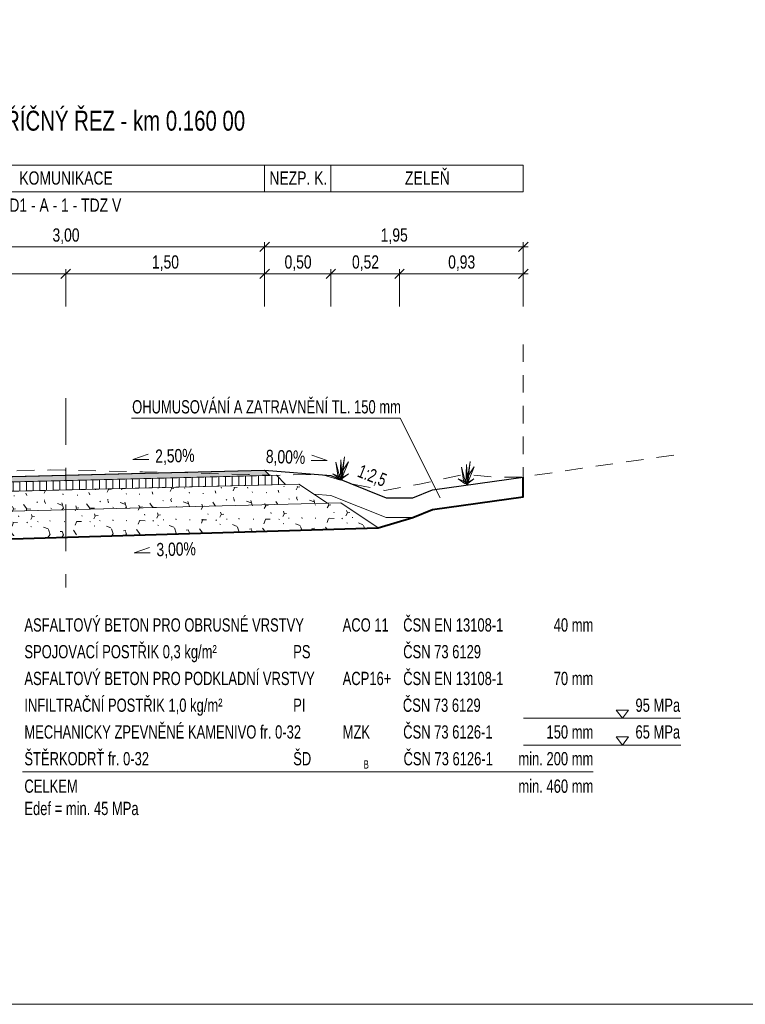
# Model space of a CAD drawing. Header units: metres. Extents: x -425196.4 to -425164.9, y -1102321.1 to -1102306.2.
# Tile 153 of 256: x -425191.5 to -425186, y -1102321.1 to -1102313.7. Entities that reach past the tile are written whole.
import ezdxf
from ezdxf.enums import TextEntityAlignment as Align

# ---------------------------------------------------------------- set-up
doc = ezdxf.new("R2010")
doc.units = ezdxf.units.M
doc.header["$LTSCALE"] = 0.5
doc.header["$MEASUREMENT"] = 0
doc.linetypes.add('DGN Style 2', pattern=[0.877525, 0.526515, -0.35101])
doc.linetypes.add('DGN Style 4', pattern=[1.404918, 0.70202, -0.35101, 0.000877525, -0.35101])
doc.layers.get('0').update_dxf_attribs({"lineweight": 13})
for name, color, linetype, lineweight in [('16', 7, 'Continuous', 0), ('KÓTY', 7, 'Continuous', 13), ('NÁVRH', 7, 'Continuous', 13), ('PR_NAVRH', 7, 'Continuous', 13), ('RAMECEK', 7, 'Continuous', 0), ('TEREN', 30, 'DGN Style 2', 13), ('Vrstva 1', 7, 'Continuous', 0), ('VZOROVY_KOTY', 7, 'Continuous', 13), ('VZOROVY_NAVRH', 7, 'Continuous', 13), ('ŠRAFY', 7, 'Continuous', 0)]:
    doc.layers.add(name, color=color, linetype=linetype, lineweight=lineweight)
doc.styles.add('Style-Arial', font='arial.ttf')

msp = doc.modelspace()

# ---------------------------------------------------------------- hatches: boundary and pattern name
at = {"layer": 'ŠRAFY'}
msp.add_hatch(color=9, dxfattribs=at).paths.add_polyline_path([(-425192.6877, -1102317.1641), (-425192.6467, -1102317.1231), (-425191.1467, -1102317.0856), (-425189.6467, -1102317.0481), (-425189.6077, -1102317.0871)])
h = msp.add_hatch(dxfattribs=at)
h.set_pattern_fill('HATCH', color=256, scale=0.01, style=0, pattern_type=2)
h.set_pattern_definition([(90, (-425190.84184, -1102317.17771), (-0.05, 3e-18), [])])
h.paths.add_polyline_path([(-425189.4894, -1102317.1542), (-425189.5577, -1102317.0859), (-425189.6077, -1102317.0871), (-425192.6877, -1102317.1641), (-425192.7377, -1102317.1654), (-425192.8095, -1102317.2372)])
h = msp.add_hatch(dxfattribs=at)
h.set_pattern_fill('CONCRT', color=256, scale=0.1, style=0, pattern_type=2)
h.set_pattern_definition([(110.009, (-425191.3, -1102317.1), (0.22868153, -0.7099382), [0.019702, -4.00774]), (7.8208, (-425191.3, -1102317.1), (-2.1417566, -0.2645224), [0.017979, -3.82602]), (243.007, (-425191.3, -1102317.1), (-0.2466043, -0.7159107), [0.023703, -1.04978]), (126.666, (-425191.2, -1102317.1), (1.167306, -1.648553), [0.040993, -2.30676]), (357.9914, (-425191.2, -1102317.1), (-4.51220222, 0.18089177), [0.036324, -4.95423]), (248.906, (-425191.2, -1102317.1), (-1.2270286, -3.1042773), [0.03304, -4.06152]), (107.854, (-425191.4, -1102317.1), (-0.005978, -0.475283), [0.040994, -0.704866]), (339.5015, (-425191.445523, -1102317.064114), (-0.70993805, 0.2286812), [0.036993, -3.24524]), (230.066, (-425191.4, -1102317.1), (-0.24062935, -0.2406281), [0.033454, -3.72453]), (348.127, (-425191.3, -1102317), (-3.08038084, 0.67409654), [0.005124, -4.35373]), (111.275, (-425191.3, -1102316.9), (0.6920061, -1.6545365), [0.006997, -2.5304]), (111.275, (-425191.2, -1102317.2), (0.6920061, -1.6545365), [0.006997, -2.5304]), (111.275, (-425191.3, -1102317.2), (0.6920061, -1.6545365), [0.006997, -2.5304]), (321.5002, (-425191.12408, -1102317.04756), (0.23465486, -0.2346548), [0.006431, -2.99956]), (111.275, (-425191.4, -1102317), (0.6920061, -1.6545365), [0.006997, -2.5304]), (111.275, (-425191.4, -1102317.2), (0.6920061, -1.6545365), [0.006997, -2.5304]), (110.009, (-425191.3, -1102317.3), (0.22868153, -0.7099382), [0.019702, -4.00774]), (7.8208, (-425191.3, -1102317.2), (-2.1417566, -0.2645224), [0.017979, -3.82602]), (243.007, (-425191.3, -1102317.2), (-0.2466043, -0.7159107), [0.023703, -1.04978]), (110.009, (-425191.2, -1102317), (0.22868153, -0.7099382), [0.019702, -4.00774]), (7.8208, (-425191.2, -1102316.9), (-2.1417566, -0.2645224), [0.017979, -3.82602]), (243.007, (-425191.2, -1102316.9), (-0.2466043, -0.7159107), [0.023703, -1.04978]), (348.127, (-425191.5, -1102317.1), (-3.08038084, 0.67409654), [0.005124, -4.35373]), (348.127, (-425191.3, -1102316.8), (-3.08038084, 0.67409654), [0.005124, -4.35373])])
h.paths.add_polyline_path([(-425189.3894, -1102317.1517), (-425189.4894, -1102317.1542), (-425192.8095, -1102317.2372), (-425192.9095, -1102317.2397), (-425193.0024, -1102317.3015), (-425193.1433, -1102317.3955), (-425189.1725, -1102317.2962), (-425189.2752, -1102317.2278)])
h = msp.add_hatch(dxfattribs=at)
h.set_pattern_fill('CONCRT', color=256, scale=0.1, style=0, pattern_type=2)
h.set_pattern_definition([(110.009, (-425191.4, -1102317.3), (0.22868153, -0.70993822), [0.019702, -4.00774]), (7.8208, (-425191.424555, -1102317.27724), (-2.14176135, -0.264523), [0.017979, -3.826016]), (243.007, (-425191.4, -1102317.3), (-0.2466043, -0.7159107), [0.023703, -1.04978]), (126.666, (-425191.3, -1102317.3), (1.167306, -1.648553), [0.040993, -2.30676]), (357.9914, (-425191.3, -1102317.2), (-4.51220222, 0.18089177), [0.036324, -4.95423]), (248.906, (-425191.3, -1102317.2), (-1.2270286, -3.1042773), [0.033041, -4.06152]), (107.854, (-425191.5, -1102317.3), (-0.005978, -0.475283), [0.040994, -0.704866]), (339.5015, (-425191.550783, -1102317.24202), (-0.70993805, 0.2286812), [0.036993, -3.24524]), (230.066, (-425191.5, -1102317.3), (-0.24062935, -0.2406281), [0.033454, -3.72453]), (348.127, (-425191.4, -1102317.2), (-3.08038084, 0.67409654), [0.005124, -4.35373]), (111.275, (-425191.4, -1102317.1), (0.6920061, -1.6545365), [0.006997, -2.5304]), (111.275, (-425191.3, -1102317.3), (0.6920061, -1.6545365), [0.006997, -2.5304]), (111.275, (-425191.4, -1102317.3), (0.6920061, -1.6545365), [0.006997, -2.5304]), (321.5002, (-425191.2, -1102317.2), (0.23465497, -0.2346551), [0.006431, -2.99956]), (111.275, (-425191.5, -1102317.2), (0.6920061, -1.6545365), [0.006997, -2.5304]), (111.275, (-425191.5, -1102317.4), (0.6920061, -1.6545365), [0.006997, -2.5304]), (110.009, (-425191.4, -1102317.4), (0.22868153, -0.70993822), [0.019702, -4.00774]), (7.8208, (-425191.4, -1102317.4), (-2.1417566, -0.26452238), [0.017979, -3.82602]), (243.007, (-425191.4, -1102317.4), (-0.2466043, -0.7159107), [0.023703, -1.04978]), (110.009, (-425191.3, -1102317.1), (0.22868153, -0.70993822), [0.019702, -4.00774]), (7.8208, (-425191.3, -1102317.1), (-2.1417566, -0.26452238), [0.017979, -3.82602]), (243.007, (-425191.3, -1102317.1), (-0.2466043, -0.7159107), [0.023703, -1.04978]), (348.127, (-425191.6, -1102317.2), (-3.08038084, 0.67409654), [0.005124, -4.35373]), (348.127, (-425191.4, -1102317), (-3.08038084, 0.67409654), [0.005124, -4.35373])])
h.paths.add_polyline_path([(-425193.1433, -1102317.3955), (-425193.2433, -1102317.398), (-425193.5857, -1102317.6263), (-425188.7896, -1102317.4824), (-425189.0725, -1102317.2937), (-425189.1725, -1102317.2962)])

# ---------------------------------------------------------------- linework, layer by layer
at = {"color": 1, "lineweight": 13, "flags": 128}
msp.add_lwpolyline([(-425194.1652, -1102317.1957), (-425194.1467, -1102317.2031), (-425193.9967, -1102317.2631), (-425193.7967, -1102317.2631), (-425193.6467, -1102317.2031), (-425192.6467, -1102317.1231), (-425191.1467, -1102317.0856), (-425189.6467, -1102317.0481), (-425189.1467, -1102317.0881), (-425189.016, -1102317.1404)], dxfattribs=at)
at = {"layer": '16', "color": 7, "linetype": 'DGN Style 4', "lineweight": 13}
msp.add_line((-425191.1467, -1102316.5039), (-425191.1467, -1102318.0223), dxfattribs=at)
at = {"layer": 'KÓTY'}
for p, q in [((-425194.5109, -1102314.7471), (-425187.6962, -1102314.7471)), ((-425194.5109, -1102314.9471), (-425187.6962, -1102314.9471)), ((-425189.6826, -1102315.3987), (-425189.6108, -1102315.3288)), ((-425189.6467, -1102315.3288), (-425189.6467, -1102315.8122)), ((-425187.7321, -1102315.3987), (-425187.6603, -1102315.3288)), ((-425187.6962, -1102315.3288), (-425187.6962, -1102315.8122)), ((-425194.5468, -1102315.3637), (-425187.6603, -1102315.3637)), ((-425194.5468, -1102315.5672), (-425187.6603, -1102315.5672)), ((-425191.1826, -1102315.6021), (-425191.1108, -1102315.5322)), ((-425191.1467, -1102315.5322), (-425191.1467, -1102315.8122)), ((-425189.6826, -1102315.6021), (-425189.6108, -1102315.5322)), ((-425189.1826, -1102315.6021), (-425189.1108, -1102315.5322)), ((-425189.1467, -1102315.5322), (-425189.1467, -1102315.8122)), ((-425188.6657, -1102315.6021), (-425188.5939, -1102315.5322)), ((-425188.6298, -1102315.5322), (-425188.6298, -1102315.8122)), ((-425187.7321, -1102315.6021), (-425187.6603, -1102315.5322)), ((-425187.6962, -1102315.5322), (-425187.6962, -1102315.8122))]:
    msp.add_line(p, q, dxfattribs=at)
at = {"layer": 'NÁVRH'}
for p, q in [((-425186.9965, -1102318.8567), (-425186.9013, -1102318.8567)), ((-425186.9489, -1102318.918), (-425186.9965, -1102318.8567)), ((-425186.9013, -1102318.8567), (-425186.9489, -1102318.918)), ((-425187.6949, -1102318.918), (-425186.5067, -1102318.918)), ((-425186.9965, -1102319.0584), (-425186.9013, -1102319.0584)), ((-425186.9489, -1102319.1198), (-425186.9965, -1102319.0584)), ((-425186.9013, -1102319.0584), (-425186.9489, -1102319.1198)), ((-425187.6949, -1102319.1198), (-425186.5067, -1102319.1198))]:
    msp.add_line(p, q, dxfattribs=at)
at = {"layer": 'NÁVRH', "ltscale": 0.5, "flags": 128}
for points in [[(-425189.0612, -1102317.1217), (-425189.0713, -1102316.9686), (-425189.0761, -1102317.1106), (-425189.1094, -1102316.9874), (-425189.0911, -1102317.1025), (-425189.0144, -1102316.9839), (-425189.0611, -1102317.1027), (-425189.0442, -1102316.9458), (-425189.0721, -1102317.1176), (-425189.0149, -1102317.0759), (-425189.0801, -1102317.1136), (-425189.1329, -1102317.0753), (-425189.083, -1102317.0946)], [(-425188.1141, -1102317.1584), (-425188.1243, -1102317.0054), (-425188.129, -1102317.1474), (-425188.1624, -1102317.0242), (-425188.144, -1102317.1393), (-425188.0674, -1102317.0207), (-425188.114, -1102317.1394), (-425188.0972, -1102316.9825), (-425188.1251, -1102317.1544), (-425188.0679, -1102317.1127), (-425188.1331, -1102317.1503), (-425188.1859, -1102317.1121), (-425188.136, -1102317.1313)]]:
    msp.add_lwpolyline(points, dxfattribs=at)
at = {"layer": 'PR_NAVRH'}
for p, q in [((-425192.6467, -1102317.1231), (-425189.6467, -1102317.0481)), ((-425189.6467, -1102317.0481), (-425189.6077, -1102317.0871)), ((-425189.1467, -1102317.0881), (-425189.6467, -1102317.0481)), ((-425192.7377, -1102317.1654), (-425189.5577, -1102317.0859)), ((-425189.5577, -1102317.0859), (-425189.4894, -1102317.1542)), ((-425188.7298, -1102317.2548), (-425189.1467, -1102317.0881)), ((-425188.3798, -1102317.1948), (-425187.6962, -1102317.0991)), ((-425187.6962, -1102317.2491), (-425187.6962, -1102317.0991)), ((-425192.9095, -1102317.2397), (-425189.3894, -1102317.1517)), ((-425189.1725, -1102317.2962), (-425189.3894, -1102317.1517)), ((-425188.5298, -1102317.2548), (-425188.3798, -1102317.1948)), ((-425189.1467, -1102317.2381), (-425189.2752, -1102317.2278)), ((-425188.7298, -1102317.4048), (-425189.1467, -1102317.2381)), ((-425188.5298, -1102317.2548), (-425188.7298, -1102317.2548)), ((-425188.3798, -1102317.3448), (-425187.6962, -1102317.2491)), ((-425193.2433, -1102317.398), (-425189.0725, -1102317.2937)), ((-425188.7896, -1102317.4824), (-425189.0725, -1102317.2937)), ((-425188.5298, -1102317.4048), (-425188.3798, -1102317.3448)), ((-425188.5298, -1102317.4048), (-425188.7896, -1102317.4824)), ((-425188.5298, -1102317.4048), (-425188.7298, -1102317.4048)), ((-425193.6467, -1102317.6281), (-425188.7896, -1102317.4824))]:
    msp.add_line(p, q, dxfattribs=at)
at = {"layer": 'PR_NAVRH', "lineweight": 30, "flags": 128}
msp.add_lwpolyline([(-425194.5109, -1102317.1963), (-425194.1636, -1102317.1963), (-425193.9967, -1102317.2631), (-425193.7967, -1102317.2631), (-425193.6467, -1102317.2031), (-425192.6467, -1102317.1231), (-425189.6467, -1102317.0481), (-425189.1467, -1102317.0881), (-425188.7298, -1102317.2548), (-425188.5298, -1102317.2548), (-425188.3798, -1102317.1948), (-425187.6962, -1102317.0991)], dxfattribs=at)
at = {"layer": 'PR_NAVRH', "lineweight": 40, "flags": 128}
msp.add_lwpolyline([(-425194.5109, -1102317.1963), (-425194.5109, -1102317.3463), (-425194.4285, -1102317.3463), (-425194.1467, -1102317.6281), (-425194.1467, -1102318.3281), (-425193.6467, -1102318.3281), (-425193.6467, -1102317.6281), (-425188.7896, -1102317.4824), (-425188.5298, -1102317.4048), (-425188.3798, -1102317.3448), (-425187.6962, -1102317.2491), (-425187.6962, -1102317.0991)], dxfattribs=at)
at = {"layer": 'RAMECEK', "flags": 128}
msp.add_lwpolyline([(-425196.3967, -1102306.225), (-425164.8967, -1102306.225), (-425164.8967, -1102321.075), (-425196.3967, -1102321.075)], close=True, dxfattribs=at)
at = {"layer": 'TEREN', "ltscale": 0.5}
msp.add_line((-425187.6962, -1102316.0991), (-425187.6962, -1102317.0991), dxfattribs=at)
at = {"layer": 'TEREN', "ltscale": 0.5, "flags": 128}
msp.add_lwpolyline([(-425195.522, -1102316.6339), (-425194.4576, -1102317.226), (-425193.7515, -1102317.1528), (-425192.9406, -1102317.1033), (-425192.811, -1102317.0784), (-425191.9901, -1102317.0625), (-425191.2586, -1102317.0453), (-425190.5668, -1102317.0592), (-425189.7676, -1102317.0801), (-425189.5421, -1102317.0863), (-425189.2277, -1102317.0764), (-425188.9554, -1102317.1587), (-425188.7407, -1102317.1999), (-425188.4779, -1102317.1521), (-425188.1326, -1102317.0767), (-425187.9105, -1102317.1008), (-425187.6962, -1102317.0991), (-425187.2528, -1102317.0319), (-425186.5067, -1102316.9256)], dxfattribs=at)
at = {"layer": 'VZOROVY_KOTY'}
for p, q in [((-425189.6467, -1102314.9471), (-425189.6467, -1102314.7471)), ((-425189.1467, -1102314.9471), (-425189.1467, -1102314.7471)), ((-425187.6962, -1102314.9471), (-425187.6962, -1102314.7471)), ((-425188.6253, -1102316.654), (-425188.3232, -1102317.2551))]:
    msp.add_line(p, q, dxfattribs=at)
at = {"layer": 'VZOROVY_KOTY', "flags": 128}
msp.add_lwpolyline([(-425190.6502, -1102316.654), (-425188.6253, -1102316.654)], dxfattribs=at)
at = {"layer": 'VZOROVY_NAVRH', "lineweight": 13}
msp.add_line((-425191.4724, -1102319.3212), (-425187.1678, -1102319.3212), dxfattribs=at)
at = {"layer": 'VZOROVY_NAVRH', "flags": 128}
for points in [[(-425190.5242, -1102316.9262), (-425190.6413, -1102316.9668), (-425190.5196, -1102316.9668)], [(-425189.291, -1102316.9345), (-425189.1739, -1102316.9751), (-425189.2956, -1102316.9751)], [(-425190.5134, -1102317.6306), (-425190.6305, -1102317.6712), (-425190.5088, -1102317.6712)]]:
    msp.add_lwpolyline(points, dxfattribs=at)
at = {"layer": 'ŠRAFY', "color": 9, "flags": 128}
msp.add_lwpolyline([(-425189.6077, -1102317.0871), (-425189.6467, -1102317.0481), (-425191.1467, -1102317.0856), (-425192.6467, -1102317.1231), (-425192.6877, -1102317.1641)], close=True, dxfattribs=at)
at = {"layer": 'ŠRAFY', "flags": 128}
for points in [[(-425189.4894, -1102317.1542), (-425189.5577, -1102317.0859), (-425189.6077, -1102317.0871), (-425192.6877, -1102317.1641), (-425192.7377, -1102317.1654), (-425192.8095, -1102317.2372)], [(-425189.3894, -1102317.1517), (-425189.4894, -1102317.1542), (-425192.8095, -1102317.2372), (-425192.9095, -1102317.2397), (-425193.0024, -1102317.3015), (-425193.1433, -1102317.3955), (-425189.1725, -1102317.2962), (-425189.2752, -1102317.2278)], [(-425193.1433, -1102317.3955), (-425193.2433, -1102317.398), (-425193.5857, -1102317.6263), (-425188.7896, -1102317.4824), (-425189.0725, -1102317.2937), (-425189.1725, -1102317.2962)]]:
    msp.add_lwpolyline(points, close=True, dxfattribs=at)

# ---------------------------------------------------------------- texts
at = {"layer": 'KÓTY', "style": 'Style-Arial', "width": 0.75}
for s, p in [('KOMUNIKACE', (-425191.1439, -1102314.8439)), ('NEZP. K.', (-425189.3921, -1102314.8439)), ('ZELEŇ', (-425188.4192, -1102314.8439)), ('D1 - A - 1 - TDZ V', (-425191.1492, -1102315.0484)), ('3,00', (-425191.1442, -1102315.2737)), ('1,95', (-425188.669, -1102315.2737)), ('1,50', (-425190.3942, -1102315.4771)), ('0,50', (-425189.3942, -1102315.4771)), ('0,52', (-425188.8857, -1102315.4771)), ('0,93', (-425188.1605, -1102315.4771))]:
    msp.add_text(s, height=0.1, dxfattribs=at).set_placement(p, align=Align.MIDDLE_CENTER)
at = {"layer": 'NÁVRH', "style": 'Style-Arial', "width": 0.7}
for p in [(-425188.6016, -1102318.3659), (-425188.6041, -1102318.7694)]:
    msp.add_text('ČSN 73 6129', height=0.1, rotation=360, dxfattribs=at).set_placement(p, align=Align.TOP_LEFT)
for s, p in [('95 MPa', (-425186.513, -1102318.7694)), ('65 MPa', (-425186.513, -1102318.9712))]:
    msp.add_text(s, height=0.1, rotation=360, dxfattribs=at).set_placement(p, align=Align.TOP_RIGHT)
at = {"layer": 'NÁVRH', "lineweight": 13, "char_height": 0.1, "attachment_point": 1, "rotation": 360, "line_spacing_factor": 0.60492, "style": 'Style-Arial'}
for insert in [(-425188.6016, -1102318.1642), (-425188.6016, -1102318.5677)]:
    msp.add_mtext('\\H1x;\\W0.7;ČSN EN 13108-1', dxfattribs=dict(at, insert=insert))
at = {"layer": 'NÁVRH', "char_height": 0.1, "attachment_point": 1, "rotation": 360, "style": 'Style-Arial'}
for s, insert, line_spacing_factor in [('\\H1x;\\W0.7;SPOJOVACÍ POSTŘIK 0,3 kg/m²^I^I^IPS', (-425191.4581, -1102318.3659), 0.60009), ('\\H1x;\\W0.7;INFILTRAČNÍ POSTŘIK 1,0 kg/m²^I^I^IPI', (-425191.4581, -1102318.7694), 0.6)]:
    msp.add_mtext(s, dxfattribs=dict(at, insert=insert, line_spacing_factor=line_spacing_factor))
at = {"layer": 'Vrstva 1', "color": 7, "style": 'Style-Arial', "width": 0.7}
for p in [(-425188.6016, -1102318.9712), (-425188.5992, -1102319.1729)]:
    msp.add_text('ČSN 73 6126-1', height=0.1, rotation=360, dxfattribs=at).set_placement(p, align=Align.TOP_LEFT)
at = {"layer": 'VZOROVY_KOTY', "lineweight": 13, "style": 'Style-Arial'}
for s, insert, char_height, attachment_point, line_spacing_factor in [('\\H1x;\\W0.733333;VZOROVÝ PŘÍČNÝ ŘEZ - km 0.160 00', (-425191.1467, -1102314.4128), 0.15, 5, 0.40328), ('\\H1x;\\W0.7;OHUMUSOVÁNÍ A ZATRAVNĚNÍ TL. 150 mm', (-425190.6454, -1102316.5194), 0.1, 1, 0.60492)]:
    msp.add_mtext(s, dxfattribs=dict(at, insert=insert, char_height=char_height, attachment_point=attachment_point, line_spacing_factor=line_spacing_factor))
at = {"layer": 'VZOROVY_NAVRH', "lineweight": 0, "style": 'Style-Arial', "width": 0.75}
for s, rotation, p in [('2,50%', 1.4321, (-425190.3219, -1102316.9881)), ('8,00%', 358.5679, (-425189.4898, -1102316.9965)), ('3,00%', 1.4321, (-425190.3125, -1102317.6926))]:
    msp.add_text(s, height=0.1, rotation=rotation, dxfattribs=at).set_placement(p, align=Align.CENTER)
at = {"layer": 'VZOROVY_NAVRH', "lineweight": 13, "insert": (-425188.9167, -1102317.0006), "char_height": 0.1, "attachment_point": 1, "rotation": 338.19859, "line_spacing_factor": 0.60492, "style": 'Style-Arial'}
msp.add_mtext('\\H1x;\\W0.7;1:2,5', dxfattribs=at)
at = {"layer": 'VZOROVY_NAVRH', "lineweight": 13, "style": 'Style-Arial'}
for s, insert, char_height, attachment_point, line_spacing_factor in [('\\H1x;\\W0.7;ASFALTOVÝ BETON PRO OBRUSNÉ VRSTVY^IACO 11', (-425191.4581, -1102318.1642), 0.1, 1, 0.60492), ('\\H1x;\\W0.7;40 mm', (-425187.1678, -1102318.1642), 0.1, 3, 0.60492), ('\\H1x;\\W0.7;ASFALTOVÝ BETON PRO PODKLADNÍ VRSTVY^IACP16+', (-425191.4581, -1102318.5677), 0.1, 1, 0.60492), ('\\H1x;\\W0.7;70 mm', (-425187.1678, -1102318.5677), 0.1, 3, 0.60492), ('\\H1x;\\W0.7;MECHANICKY ZPEVNĚNÉ KAMENIVO fr. 0-32^IMZK', (-425191.4581, -1102318.9712), 0.1, 1, 0.60492), ('\\H1x;\\W0.7;150 mm', (-425187.1678, -1102318.9712), 0.1, 3, 0.60492), ('\\H1x;\\W0.7;ŠTĚRKODRŤ fr. 0-32^I^I^I^IŠD', (-425191.4581, -1102319.1729), 0.1, 1, 0.60492), ('\\H1x;\\W0.7;min. 200 mm', (-425187.1678, -1102319.1729), 0.1, 3, 0.60492), ('\\H1x;\\W0.7;B', (-425188.9008, -1102319.2349), 0.0627, 1, 0.604886), ('\\H1x;\\W0.7;CELKEM', (-425191.4581, -1102319.3799), 0.1, 1, 0.60492), ('\\H1x;\\W0.7;min. 460 mm', (-425187.1678, -1102319.3799), 0.1, 3, 0.60492), ('\\H1x;\\W0.7;Edef = min. 45 MPa', (-425191.4581, -1102319.5481), 0.1, 1, 0.60492)]:
    msp.add_mtext(s, dxfattribs=dict(at, insert=insert, char_height=char_height, attachment_point=attachment_point, line_spacing_factor=line_spacing_factor))

doc.saveas('drawing.dxf')
